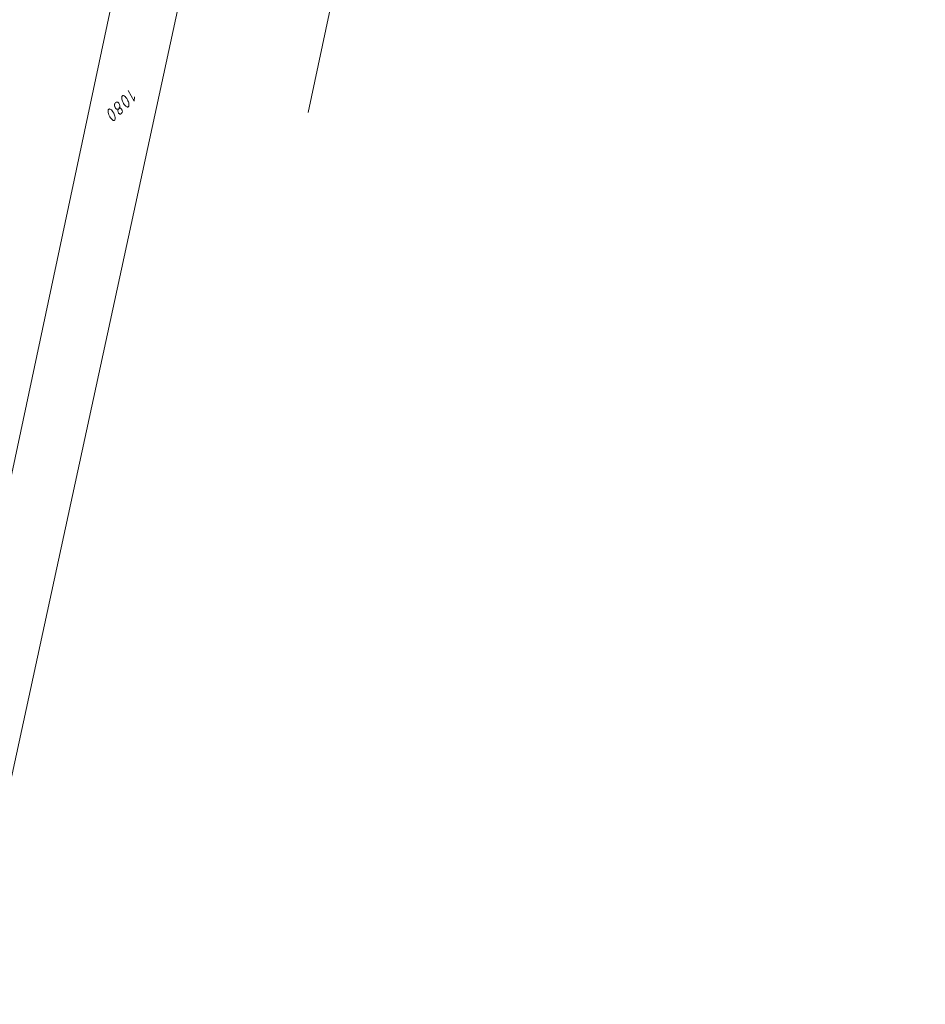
# Model space of a CAD drawing. Header units: metres. Extents: x 3425540 to 3446143, y 5432760 to 5444637.
# Tile 21 of 256: x 3435329 to 3435466, y 5437865 to 5438013. Entities that reach past the tile are written whole.
import ezdxf

# ---------------------------------------------------------------- set-up
doc = ezdxf.new("R2010")
doc.units = ezdxf.units.M
doc.layers.add('B_Flurgrenzen', color=9, linetype='Continuous', lineweight=18)
doc.layers.add('B_Gleisachse', color=9, linetype='Continuous', lineweight=25)

msp = doc.modelspace()

# ---------------------------------------------------------------- linework, layer by layer
at = {"layer": 'B_Flurgrenzen'}
for p, q in [((3435391.44, 5438087.33), (3435372.66, 5437999.17)), ((3435365.82, 5438073.84), (3435323.14, 5437876.8)), ((3435311.04, 5437865.07), (3435352.3, 5438058.78))]:
    msp.add_line(p, q, dxfattribs=at)
for points in [[(3435345.6, 5438000.79), (3435345.65, 5438000.62), (3435345.69, 5438000.42), (3435345.69, 5438000.31), (3435345.69, 5438000.23), (3435345.68, 5438000.16), (3435345.66, 5438000.1), (3435345.63, 5438000.05), (3435345.59, 5438000.01), (3435345.54, 5437999.98), (3435345.49, 5437999.97), (3435345.41, 5438000), (3435345.32, 5438000.05), (3435345.22, 5438000.13), (3435345.14, 5438000.21), (3435344.99, 5438000.38), (3435344.89, 5438000.52), (3435344.83, 5438000.66), (3435344.74, 5438000.85), (3435344.68, 5438001.03), (3435344.64, 5438001.19), (3435344.62, 5438001.4), (3435344.62, 5438001.48), (3435344.64, 5438001.56), (3435344.66, 5438001.6), (3435344.69, 5438001.65), (3435344.72, 5438001.68), (3435344.77, 5438001.71), (3435344.82, 5438001.72), (3435344.89, 5438001.71), (3435344.95, 5438001.69), (3435345.04, 5438001.63), (3435345.12, 5438001.57), (3435345.23, 5438001.44), (3435345.35, 5438001.28), (3435345.47, 5438001.07), (3435345.54, 5438000.94), (3435345.6, 5438000.79)], [(3435346.54, 5438001.51), (3435346.45, 5438000.85), (3435345.56, 5438002.49)], [(3435344.15, 5437999.74), (3435344.21, 5437999.78), (3435344.25, 5437999.8), (3435344.31, 5437999.82), (3435344.35, 5437999.82), (3435344.39, 5437999.82), (3435344.44, 5437999.81), (3435344.49, 5437999.78), (3435344.54, 5437999.73), (3435344.59, 5437999.66), (3435344.64, 5437999.57), (3435344.67, 5437999.5), (3435344.69, 5437999.42), (3435344.7, 5437999.3), (3435344.68, 5437999.23), (3435344.66, 5437999.16), (3435344.64, 5437999.12), (3435344.59, 5437999.05), (3435344.55, 5437999.01), (3435344.49, 5437998.97), (3435344.42, 5437998.94), (3435344.37, 5437998.93), (3435344.3, 5437998.94), (3435344.26, 5437998.96), (3435344.2, 5437999), (3435344.17, 5437999.03), (3435344.13, 5437999.09), (3435344.1, 5437999.14), (3435344.07, 5437999.21), (3435344.05, 5437999.27), (3435344.03, 5437999.36), (3435344.03, 5437999.41), (3435344.03, 5437999.47), (3435344.04, 5437999.54), (3435344.06, 5437999.6), (3435344.1, 5437999.68), (3435344.15, 5437999.74), (3435344.19, 5437999.78), (3435344.24, 5437999.85), (3435344.28, 5437999.93), (3435344.31, 5437999.99), (3435344.32, 5438000.06), (3435344.32, 5438000.12), (3435344.31, 5438000.19), (3435344.3, 5438000.24), (3435344.28, 5438000.3), (3435344.25, 5438000.37), (3435344.21, 5438000.46), (3435344.15, 5438000.56), (3435344.1, 5438000.63), (3435344.06, 5438000.68), (3435344.01, 5438000.71), (3435343.95, 5438000.73), (3435343.88, 5438000.74), (3435343.81, 5438000.73), (3435343.75, 5438000.71), (3435343.67, 5438000.66), (3435343.61, 5438000.58), (3435343.55, 5438000.49), (3435343.52, 5438000.4), (3435343.51, 5438000.31), (3435343.51, 5438000.21), (3435343.53, 5438000.13), (3435343.55, 5438000.03), (3435343.59, 5437999.95), (3435343.67, 5437999.81), (3435343.74, 5437999.72), (3435343.8, 5437999.68), (3435343.86, 5437999.66), (3435343.93, 5437999.65), (3435344, 5437999.66), (3435344.07, 5437999.69), (3435344.15, 5437999.74)], [(3435343.52, 5437998.78), (3435343.57, 5437998.61), (3435343.6, 5437998.4), (3435343.61, 5437998.29), (3435343.61, 5437998.21), (3435343.6, 5437998.14), (3435343.58, 5437998.08), (3435343.55, 5437998.03), (3435343.51, 5437998), (3435343.46, 5437997.97), (3435343.41, 5437997.96), (3435343.33, 5437997.98), (3435343.24, 5437998.03), (3435343.14, 5437998.11), (3435343.06, 5437998.19), (3435342.91, 5437998.37), (3435342.81, 5437998.51), (3435342.75, 5437998.64), (3435342.66, 5437998.83), (3435342.6, 5437999.01), (3435342.56, 5437999.17), (3435342.54, 5437999.38), (3435342.54, 5437999.46), (3435342.56, 5437999.54), (3435342.58, 5437999.58), (3435342.61, 5437999.63), (3435342.64, 5437999.66), (3435342.69, 5437999.69), (3435342.74, 5437999.7), (3435342.81, 5437999.69), (3435342.87, 5437999.67), (3435342.96, 5437999.62), (3435343.04, 5437999.56), (3435343.15, 5437999.42), (3435343.27, 5437999.26), (3435343.39, 5437999.05), (3435343.46, 5437998.92), (3435343.52, 5437998.78)]]:
    msp.add_lwpolyline(points, dxfattribs=at)
at = {"layer": 'B_Gleisachse'}
msp.add_arc((3433791.88, 5439270.14), 1945.98, 317.19544, 329.32248, dxfattribs=at)

doc.saveas('drawing.dxf')
